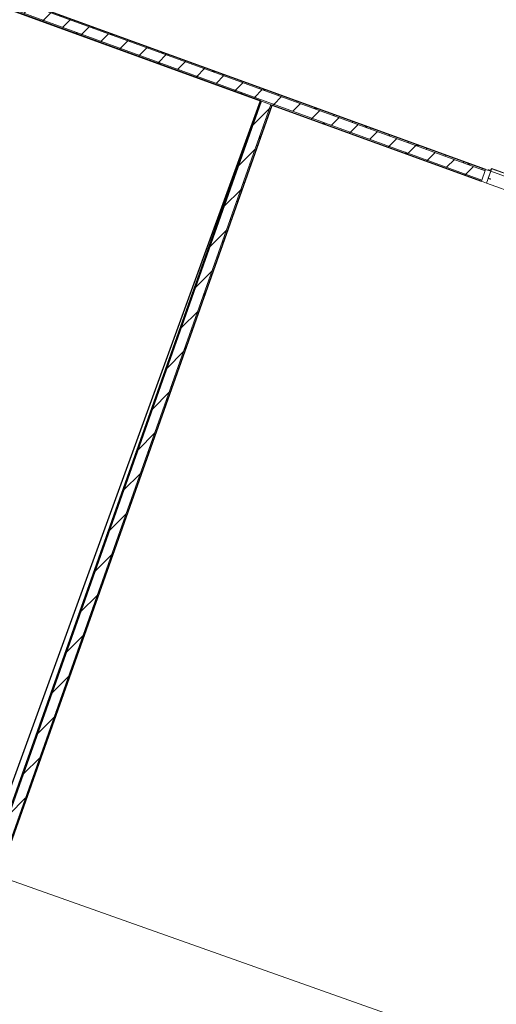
# Model space of a CAD drawing. Header units: millimetres. Extents: x 1512 to 2105, y 794 to 1149.
# Tile 171 of 256: x 1762.43 to 1766.29, y 1074.55 to 1082.52. Entities that reach past the tile are written whole.
import ezdxf

# ---------------------------------------------------------------- set-up
doc = ezdxf.new("R2010")
doc.units = ezdxf.units.MM
for name, color, linetype, lineweight in [('A-DOOR', 31, 'Continuous', 9), ('A-GENM', 13, 'Continuous', 9), ('A-WALL', 113, 'Continuous', 9), ('A-WALL-PATT', 111, 'Continuous', 25), ('G-ANNO-SYMB', 111, 'Continuous', 9)]:
    doc.layers.add(name, color=color, linetype=linetype, lineweight=lineweight)
pattern_1 = [(45, (1895.92745, 1080.89862), (-0.21213203, 0.21213203), []), (135, (1895.92745, 1080.89862), (-0.21213203, -0.21213203), [])]
pattern_2 = [(0, (1895.92745, 1080.89862), (0, 0.15), []), (90, (1895.92745, 1080.89862), (-0.15, 9e-18), [])]
pattern_3 = [(45, (1895.92745, 1080.89862), (-0.10606602, 0.10606602), [])]

# ---------------------------------------------------------------- blocks, each defined once
blk = doc.blocks.new('Generic Models 11 - Generic Models 11-194301-اول')
at = {"layer": 'A-GENM', "lineweight": 25}
for p, q in [((-131.5444, 0.962), (-142.8207, 5.0662)), ((-135.7266, -10.5286), (-131.5444, 0.962))]:
    blk.add_line(p, q, dxfattribs=at)
blk = doc.blocks.new('5-panel_Bi-fold_external_door_10806 - Type 1-V7-اول')
at = {"layer": 'A-DOOR'}
for p, q in [((-2.331, 0.0516), (-2.375, 0.0516)), ((-2.375, 0.0516), (-2.375, -0.05)), ((-2.3461, 0.0569), (-2.3469, 0.0569)), ((-2.3461, 0.0569), (-2.3469, 0.0569)), ((-2.3461, 0.0553), (-2.3461, 0.0569)), ((-2.3461, 0.0553), (-2.3461, 0.0569)), ((-2.335, 0.0553), (-2.3461, 0.0553)), ((-2.331, 0.0569), (-2.335, 0.0569)), ((-2.335, 0.0569), (-2.335, 0.0553)), ((-2.3325, 0.0594), (-2.3325, 0.0569)), ((-2.3325, 0.0594), (-2.3325, 0.0569)), ((-2.3325, 0.0594), (-2.3325, 0.0569)), ((-2.3325, 0.0594), (-2.3325, 0.0569)), ((2.581, 0.0759), (-2.331, 0.0759)), ((-2.331, 0.0755), (-2.331, 0.0759)), ((-2.331, 0.0743), (-2.331, 0.0755)), ((-2.331, 0.0737), (-2.331, 0.0743)), ((2.581, 0.0737), (-2.331, 0.0737)), ((-2.331, 0.0693), (-2.331, 0.0737)), ((-2.331, 0.0538), (-2.331, 0.0693)), ((-2.331, 0.0516), (-2.331, 0.0538)), ((-2.331, -0.05), (-2.331, 0.0516)), ((-2.331, 0.0516), (2.581, 0.0516)), ((-2.331, -0.0065), (-2.331, 0.0516)), ((-2.375, -0.05), (-2.331, -0.05)), ((-2.3125, -0.0065), (-2.331, -0.0065)), ((-2.331, -0.05), (-2.331, -0.0102)), ((-2.331, -0.0102), (-2.3125, -0.0102)), ((-2.331, -0.05), (2.581, -0.05)), ((-2.312, -0.0097), (-2.312, -0.007))]:
    blk.add_line(p, q, dxfattribs=at)
at = {"layer": 'A-DOOR', "flags": 128}
blk.add_lwpolyline([(-2.3312, 0.0727), (-2.3315, 0.0725), (-2.3317, 0.0724), (-2.332, 0.0722), (-2.3323, 0.072), (-2.3325, 0.0718), (-2.3328, 0.0716), (-2.333, 0.0714), (-2.3332, 0.0712), (-2.3335, 0.0709), (-2.3337, 0.0707), (-2.3339, 0.0704), (-2.3341, 0.0702), (-2.3342, 0.0699), (-2.3344, 0.0696), (-2.3346, 0.0694), (-2.3347, 0.0691), (-2.3348, 0.0688), (-2.335, 0.0685), (-2.3351, 0.0682), (-2.3352, 0.0679), (-2.3352, 0.0676), (-2.3353, 0.0673), (-2.3354, 0.067), (-2.3354, 0.0666), (-2.3355, 0.0663), (-2.3355, 0.066), (-2.3355, 0.0657), (-2.3355, 0.0654), (-2.3355, 0.065), (-2.3355, 0.0647), (-2.3354, 0.0644), (-2.3354, 0.0641), (-2.3353, 0.0638), (-2.3352, 0.0635), (-2.3351, 0.0632), (-2.335, 0.0629), (-2.3349, 0.0626), (-2.3348, 0.0623), (-2.3346, 0.062), (-2.3345, 0.0617), (-2.3343, 0.0614), (-2.3342, 0.0612), (-2.334, 0.0609), (-2.3338, 0.0606), (-2.3336, 0.0604), (-2.3334, 0.0602), (-2.3331, 0.0599), (-2.3329, 0.0597), (-2.3327, 0.0595), (-2.3324, 0.0593), (-2.3322, 0.0591), (-2.3319, 0.0589), (-2.3316, 0.0587), (-2.3313, 0.0586), (-2.3311, 0.0584)], dxfattribs=at)
blk.add_lwpolyline([(-2.3312, 0.0727), (-2.3315, 0.0725), (-2.3317, 0.0724), (-2.332, 0.0722), (-2.3323, 0.072), (-2.3325, 0.0718), (-2.3328, 0.0716), (-2.333, 0.0714), (-2.3332, 0.0712), (-2.3335, 0.0709), (-2.3337, 0.0707), (-2.3339, 0.0704), (-2.3341, 0.0702), (-2.3342, 0.0699), (-2.3344, 0.0696), (-2.3346, 0.0694), (-2.3347, 0.0691), (-2.3348, 0.0688), (-2.335, 0.0685), (-2.3351, 0.0682), (-2.3352, 0.0679), (-2.3352, 0.0676), (-2.3353, 0.0673), (-2.3354, 0.067), (-2.3354, 0.0666), (-2.3355, 0.0663), (-2.3355, 0.066), (-2.3355, 0.0657), (-2.3355, 0.0654), (-2.3355, 0.065), (-2.3355, 0.0647), (-2.3354, 0.0644), (-2.3354, 0.0641), (-2.3353, 0.0638), (-2.3352, 0.0635), (-2.3351, 0.0632), (-2.335, 0.0629), (-2.3349, 0.0626), (-2.3348, 0.0623), (-2.3346, 0.062), (-2.3345, 0.0617), (-2.3343, 0.0614), (-2.3342, 0.0612), (-2.334, 0.0609), (-2.3338, 0.0606), (-2.3336, 0.0604), (-2.3334, 0.0602), (-2.3331, 0.0599), (-2.3329, 0.0597), (-2.3327, 0.0595), (-2.3324, 0.0593), (-2.3322, 0.0591), (-2.3319, 0.0589), (-2.3316, 0.0587), (-2.3313, 0.0586), (-2.3311, 0.0584)], dxfattribs=at)
blk.add_lwpolyline([(-2.3312, 0.0727), (-2.3315, 0.0725), (-2.3317, 0.0724), (-2.332, 0.0722), (-2.3323, 0.072), (-2.3325, 0.0718), (-2.3328, 0.0716), (-2.333, 0.0714), (-2.3332, 0.0712), (-2.3335, 0.0709), (-2.3337, 0.0707), (-2.3339, 0.0704), (-2.3341, 0.0702), (-2.3342, 0.0699), (-2.3344, 0.0696), (-2.3346, 0.0694), (-2.3347, 0.0691), (-2.3348, 0.0688), (-2.335, 0.0685), (-2.3351, 0.0682), (-2.3352, 0.0679), (-2.3352, 0.0676), (-2.3353, 0.0673), (-2.3354, 0.067), (-2.3354, 0.0666), (-2.3355, 0.0663), (-2.3355, 0.066), (-2.3355, 0.0657), (-2.3355, 0.0654), (-2.3355, 0.065), (-2.3355, 0.0647), (-2.3354, 0.0644), (-2.3354, 0.0641), (-2.3353, 0.0638), (-2.3352, 0.0635), (-2.3351, 0.0632), (-2.335, 0.0629), (-2.3349, 0.0626), (-2.3348, 0.0623), (-2.3346, 0.062), (-2.3345, 0.0617), (-2.3343, 0.0614), (-2.3342, 0.0612), (-2.334, 0.0609), (-2.3338, 0.0606), (-2.3336, 0.0604), (-2.3334, 0.0602), (-2.3331, 0.0599), (-2.3329, 0.0597), (-2.3327, 0.0595), (-2.3324, 0.0593), (-2.3322, 0.0591), (-2.3319, 0.0589), (-2.3316, 0.0587), (-2.3313, 0.0586), (-2.3311, 0.0584)], dxfattribs=at)
blk.add_lwpolyline([(-2.3312, 0.0727), (-2.3315, 0.0725), (-2.3317, 0.0724), (-2.332, 0.0722), (-2.3323, 0.072), (-2.3325, 0.0718), (-2.3328, 0.0716), (-2.333, 0.0714), (-2.3332, 0.0712), (-2.3335, 0.0709), (-2.3337, 0.0707), (-2.3339, 0.0704), (-2.3341, 0.0702), (-2.3342, 0.0699), (-2.3344, 0.0696), (-2.3346, 0.0694), (-2.3347, 0.0691), (-2.3348, 0.0688), (-2.335, 0.0685), (-2.3351, 0.0682), (-2.3352, 0.0679), (-2.3352, 0.0676), (-2.3353, 0.0673), (-2.3354, 0.067), (-2.3354, 0.0666), (-2.3355, 0.0663), (-2.3355, 0.066), (-2.3355, 0.0657), (-2.3355, 0.0654), (-2.3355, 0.065), (-2.3355, 0.0647), (-2.3354, 0.0644), (-2.3354, 0.0641), (-2.3353, 0.0638), (-2.3352, 0.0635), (-2.3351, 0.0632), (-2.335, 0.0629), (-2.3349, 0.0626), (-2.3348, 0.0623), (-2.3346, 0.062), (-2.3345, 0.0617), (-2.3343, 0.0614), (-2.3342, 0.0612), (-2.334, 0.0609), (-2.3338, 0.0606), (-2.3336, 0.0604), (-2.3334, 0.0602), (-2.3331, 0.0599), (-2.3329, 0.0597), (-2.3327, 0.0595), (-2.3324, 0.0593), (-2.3322, 0.0591), (-2.3319, 0.0589), (-2.3316, 0.0587), (-2.3313, 0.0586), (-2.3311, 0.0584)], dxfattribs=at)
blk.add_lwpolyline([(-2.3312, 0.0727), (-2.3315, 0.0725), (-2.3317, 0.0724), (-2.332, 0.0722), (-2.3323, 0.072), (-2.3325, 0.0718), (-2.3328, 0.0716), (-2.333, 0.0714), (-2.3332, 0.0712), (-2.3335, 0.0709), (-2.3337, 0.0707), (-2.3339, 0.0704), (-2.3341, 0.0702), (-2.3342, 0.0699), (-2.3344, 0.0696), (-2.3346, 0.0694), (-2.3347, 0.0691), (-2.3348, 0.0688), (-2.335, 0.0685), (-2.3351, 0.0682), (-2.3352, 0.0679), (-2.3352, 0.0676), (-2.3353, 0.0673), (-2.3354, 0.067), (-2.3354, 0.0666), (-2.3355, 0.0663), (-2.3355, 0.066), (-2.3355, 0.0657), (-2.3355, 0.0654), (-2.3355, 0.065), (-2.3355, 0.0647), (-2.3354, 0.0644), (-2.3354, 0.0641), (-2.3353, 0.0638), (-2.3352, 0.0635), (-2.3351, 0.0632), (-2.335, 0.0629), (-2.3349, 0.0626), (-2.3348, 0.0623), (-2.3346, 0.062), (-2.3345, 0.0617), (-2.3343, 0.0614), (-2.3342, 0.0612), (-2.334, 0.0609), (-2.3338, 0.0606), (-2.3336, 0.0604), (-2.3334, 0.0602), (-2.3331, 0.0599), (-2.3329, 0.0597), (-2.3327, 0.0595), (-2.3324, 0.0593), (-2.3322, 0.0591), (-2.3319, 0.0589), (-2.3316, 0.0587), (-2.3313, 0.0586), (-2.3311, 0.0584)], dxfattribs=at)
blk.add_lwpolyline([(-2.3312, 0.0727), (-2.3315, 0.0725), (-2.3317, 0.0724), (-2.332, 0.0722), (-2.3323, 0.072), (-2.3325, 0.0718), (-2.3328, 0.0716), (-2.333, 0.0714), (-2.3332, 0.0712), (-2.3335, 0.0709), (-2.3337, 0.0707), (-2.3339, 0.0704), (-2.3341, 0.0702), (-2.3342, 0.0699), (-2.3344, 0.0696), (-2.3346, 0.0694), (-2.3347, 0.0691), (-2.3348, 0.0688), (-2.335, 0.0685), (-2.3351, 0.0682), (-2.3352, 0.0679), (-2.3352, 0.0676), (-2.3353, 0.0673), (-2.3354, 0.067), (-2.3354, 0.0666), (-2.3355, 0.0663), (-2.3355, 0.066), (-2.3355, 0.0657), (-2.3355, 0.0654), (-2.3355, 0.065), (-2.3355, 0.0647), (-2.3354, 0.0644), (-2.3354, 0.0641), (-2.3353, 0.0638), (-2.3352, 0.0635), (-2.3351, 0.0632), (-2.335, 0.0629), (-2.3349, 0.0626), (-2.3348, 0.0623), (-2.3346, 0.062), (-2.3345, 0.0617), (-2.3343, 0.0614), (-2.3342, 0.0612), (-2.334, 0.0609), (-2.3338, 0.0606), (-2.3336, 0.0604), (-2.3334, 0.0602), (-2.3331, 0.0599), (-2.3329, 0.0597), (-2.3327, 0.0595), (-2.3324, 0.0593), (-2.3322, 0.0591), (-2.3319, 0.0589), (-2.3316, 0.0587), (-2.3313, 0.0586), (-2.3311, 0.0584)], dxfattribs=at)
blk.add_lwpolyline([(-2.3312, 0.0727), (-2.3315, 0.0725), (-2.3317, 0.0724), (-2.332, 0.0722), (-2.3323, 0.072), (-2.3325, 0.0718), (-2.3328, 0.0716), (-2.333, 0.0714), (-2.3332, 0.0712), (-2.3335, 0.0709), (-2.3337, 0.0707), (-2.3339, 0.0704), (-2.3341, 0.0702), (-2.3342, 0.0699), (-2.3344, 0.0696), (-2.3346, 0.0694), (-2.3347, 0.0691), (-2.3348, 0.0688), (-2.335, 0.0685), (-2.3351, 0.0682), (-2.3352, 0.0679), (-2.3352, 0.0676), (-2.3353, 0.0673), (-2.3354, 0.067), (-2.3354, 0.0666), (-2.3355, 0.0663), (-2.3355, 0.066), (-2.3355, 0.0657), (-2.3355, 0.0654), (-2.3355, 0.065), (-2.3355, 0.0647), (-2.3354, 0.0644), (-2.3354, 0.0641), (-2.3353, 0.0638), (-2.3352, 0.0635), (-2.3351, 0.0632), (-2.335, 0.0629), (-2.3349, 0.0626), (-2.3348, 0.0623), (-2.3346, 0.062), (-2.3345, 0.0617), (-2.3343, 0.0614), (-2.3342, 0.0612), (-2.334, 0.0609), (-2.3338, 0.0606), (-2.3336, 0.0604), (-2.3334, 0.0602), (-2.3331, 0.0599), (-2.3329, 0.0597), (-2.3327, 0.0595), (-2.3324, 0.0593), (-2.3322, 0.0591), (-2.3319, 0.0589), (-2.3316, 0.0587), (-2.3313, 0.0586), (-2.3311, 0.0584)], dxfattribs=at)
blk.add_lwpolyline([(-2.3312, 0.0727), (-2.3315, 0.0725), (-2.3317, 0.0724), (-2.332, 0.0722), (-2.3323, 0.072), (-2.3325, 0.0718), (-2.3328, 0.0716), (-2.333, 0.0714), (-2.3332, 0.0712), (-2.3335, 0.0709), (-2.3337, 0.0707), (-2.3339, 0.0704), (-2.3341, 0.0702), (-2.3342, 0.0699), (-2.3344, 0.0696), (-2.3346, 0.0694), (-2.3347, 0.0691), (-2.3348, 0.0688), (-2.335, 0.0685), (-2.3351, 0.0682), (-2.3352, 0.0679), (-2.3352, 0.0676), (-2.3353, 0.0673), (-2.3354, 0.067), (-2.3354, 0.0666), (-2.3355, 0.0663), (-2.3355, 0.066), (-2.3355, 0.0657), (-2.3355, 0.0654), (-2.3355, 0.065), (-2.3355, 0.0647), (-2.3354, 0.0644), (-2.3354, 0.0641), (-2.3353, 0.0638), (-2.3352, 0.0635), (-2.3351, 0.0632), (-2.335, 0.0629), (-2.3349, 0.0626), (-2.3348, 0.0623), (-2.3346, 0.062), (-2.3345, 0.0617), (-2.3343, 0.0614), (-2.3342, 0.0612), (-2.334, 0.0609), (-2.3338, 0.0606), (-2.3336, 0.0604), (-2.3334, 0.0602), (-2.3331, 0.0599), (-2.3329, 0.0597), (-2.3327, 0.0595), (-2.3324, 0.0593), (-2.3322, 0.0591), (-2.3319, 0.0589), (-2.3316, 0.0587), (-2.3313, 0.0586), (-2.3311, 0.0584)], dxfattribs=at)
at = {"layer": 'A-DOOR'}
for centre, radius, start, end in [((-2.3469, 0.0499), 0.007, 90, 159.74775), ((-2.3469, 0.0499), 0.007, 90, 159.74775), ((-2.353, 0.0521), 0.0005, 159.74775, 270), ((-2.353, 0.0521), 0.0005, 159.74775, 270), ((-2.3275, 0.0656), 0.007, 124.64102, 235.35898), ((-2.3275, 0.0656), 0.008, 231.31781, 244.0452), ((-2.3275, 0.0656), 0.008, 231.31781, 244.0452), ((-2.3275, 0.0656), 0.008, 231.31781, 244.0452), ((-2.3275, 0.0656), 0.008, 231.31781, 244.0452), ((-2.3125, -0.007), 0.0005, 0, 90), ((-2.3125, -0.0097), 0.0005, 270, 0)]:
    blk.add_arc(centre, radius, start, end, dxfattribs=at)

msp = doc.modelspace()

# ---------------------------------------------------------------- hatches: boundary and pattern name
at = {"layer": 'A-WALL-PATT', "lineweight": 9}
h = msp.add_hatch(dxfattribs=at)
h.set_pattern_fill('FP_4', color=256, style=0, pattern_type=2)
h.set_pattern_definition(pattern_3)
h.paths.add_polyline_path([(1778.6615, 1076.6743), (1778.7962, 1076.7104), (1777.7602, 1077.0875), (1777.7328, 1077.0123)], flags=0)
h.paths.add_polyline_path([(1773.7861, 1078.4488), (1773.8134, 1078.524), (1770.9004, 1079.5843), (1770.873, 1079.5091), (1771.0644, 1079.4394)], flags=0)
h.paths.add_polyline_path([(1766.1746, 1081.2192), (1766.2019, 1081.2944), (1740.8534, 1090.5205), (1740.826, 1090.4453), (1766.1712, 1081.2204)], flags=0)
h = msp.add_hatch(dxfattribs=at)
h.set_pattern_fill('FP_3', color=256, style=0, pattern_type=2)
h.set_pattern_definition(pattern_2)
h.paths.add_polyline_path([(1778.6651, 1076.7581), (1778.682, 1076.7626), (1777.7636, 1077.0969), (1777.7602, 1077.0875)], flags=0)
h.paths.add_polyline_path([(1773.8134, 1078.524), (1773.8169, 1078.5334), (1770.9038, 1079.5937), (1770.9004, 1079.5843), (1771.0644, 1079.5246)], flags=0)
h.paths.add_polyline_path([(1766.2019, 1081.2944), (1766.2054, 1081.3038), (1740.8568, 1090.5299), (1740.8534, 1090.5205), (1766.172, 1081.3053)], flags=0)
h = msp.add_hatch(dxfattribs=at)
h.set_pattern_fill('FP_2', color=256, style=0, pattern_type=2)
h.set_pattern_definition(pattern_1)
h.paths.add_polyline_path([(1778.661, 1076.6638), (1778.6779, 1076.6684), (1777.7328, 1077.0123), (1777.7294, 1077.0029)], flags=0)
h.paths.add_polyline_path([(1773.7827, 1078.4394), (1773.7861, 1078.4488), (1770.873, 1079.5091), (1770.8696, 1079.4997), (1771.95, 1079.1064)], flags=0)
h.paths.add_polyline_path([(1766.1712, 1081.2098), (1766.1746, 1081.2192), (1764.9045, 1081.6815), (1740.826, 1090.4453), (1740.8226, 1090.4359), (1766.1097, 1081.2321)], flags=0)
h = msp.add_hatch(dxfattribs=at)
h.set_pattern_fill('FP_2', color=256, style=0, pattern_type=2)
h.set_pattern_definition(pattern_1)
h.paths.add_polyline_path([(1758.9424, 1066.4625), (1759.8435, 1069.0077), (1759.8341, 1069.011), (1758.933, 1066.4658)], flags=0)
h.paths.add_polyline_path([(1760.1485, 1069.8693), (1764.3924, 1081.8572), (1764.383, 1081.8606), (1760.1391, 1069.8726)], flags=0)
h = msp.add_hatch(dxfattribs=at)
h.set_pattern_fill('FP_4', color=256, style=0, pattern_type=2)
h.set_pattern_definition(pattern_3)
h.paths.add_polyline_path([(1759.0178, 1066.4358), (1759.9189, 1068.981), (1759.8435, 1069.0077), (1758.9424, 1066.4625)], flags=0)
h.paths.add_polyline_path([(1760.2239, 1069.8426), (1764.4676, 1081.8298), (1764.3924, 1081.8572), (1760.1485, 1069.8693)], flags=0)
h = msp.add_hatch(dxfattribs=at)
h.set_pattern_fill('FP_3', color=256, style=0, pattern_type=2)
h.set_pattern_definition(pattern_2)
h.paths.add_polyline_path([(1759.0273, 1066.4325), (1759.9283, 1068.9777), (1759.9189, 1068.981), (1759.0178, 1066.4358)], flags=0)
h.paths.add_polyline_path([(1760.2333, 1069.8393), (1764.477, 1081.8264), (1764.4676, 1081.8298), (1760.2239, 1069.8426)], flags=0)

# ---------------------------------------------------------------- linework, layer by layer
at = {"layer": 'A-WALL'}
for p, q in [((1766.2019, 1081.2944), (1740.8534, 1090.5205)), ((1766.1746, 1081.2192), (1740.826, 1090.4453)), ((1760.1485, 1069.8693), (1764.3924, 1081.8572)), ((1764.477, 1081.8264), (1764.3924, 1081.8572)), ((1760.2239, 1069.8426), (1764.4676, 1081.8298))]:
    msp.add_line(p, q, dxfattribs=at)
at = {"layer": 'A-WALL', "lineweight": 25}
for p, q in [((1766.2054, 1081.3038), (1746.5411, 1088.461)), ((1746.4607, 1088.3838), (1764.383, 1081.8606)), ((1764.383, 1081.8606), (1760.3021, 1070.3332)), ((1760.2333, 1069.8393), (1764.477, 1081.8264)), ((1764.477, 1081.8264), (1766.1712, 1081.2098))]:
    msp.add_line(p, q, dxfattribs=at)
at = {"layer": 'G-ANNO-SYMB', "color": 1}
msp.add_line((1719.4093, 1090.7568), (1766.5624, 1074.0638), dxfattribs=at)

# ---------------------------------------------------------------- block references
at = {"layer": 'A-DOOR', "rotation": 339.9999999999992}
msp.add_blockref('5-panel_Bi-fold_external_door_10806 - Type 1-V7-اول', (1768.42, 1080.4445), dxfattribs=at)
at = {"layer": 'A-GENM'}
msp.add_blockref('Generic Models 11 - Generic Models 11-194301-اول', (1895.9275, 1080.8986), dxfattribs=at)

doc.saveas('drawing.dxf')
